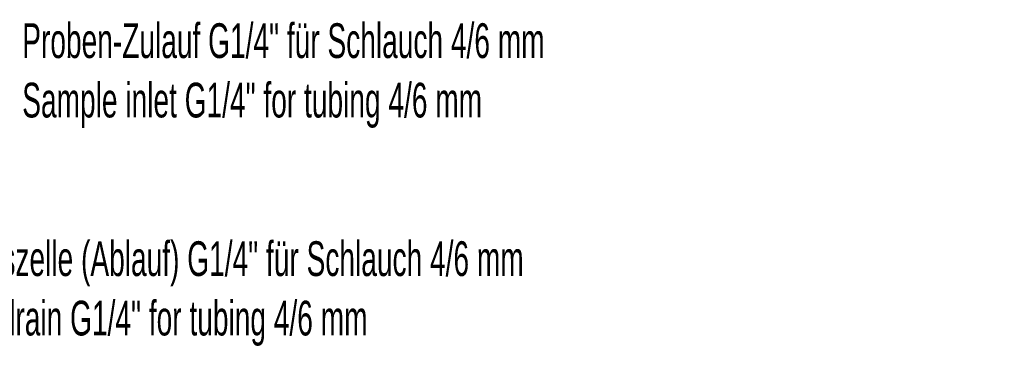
# Model space of a CAD drawing. Header units: millimetres. Extents: x 0 to 2100, y 0 to 1485.
# Tile 21 of 44: x 1251 to 1626, y 563 to 688. Entities that reach past the tile are written whole.
import ezdxf

# ---------------------------------------------------------------- set-up
doc = ezdxf.new("R2010")
doc.units = ezdxf.units.MM
doc.header["$LTSCALE"] = 5
doc.styles.add('SLDTEXTSTYLE0', font='TXT', dxfattribs={"width": 0.605})

# ---------------------------------------------------------------- blocks, each defined once
blk = doc.blocks.new('SW_NOTE_0')
at = {"color": 0, "linetype": 'Continuous', "lineweight": 0, "char_height": 13.2292, "attachment_point": 1, "style": 'SLDTEXTSTYLE0'}
for s, insert in [('Proben-Zulauf G1/4" für Schlauch 4/6 mm', (2.79, 3.91)), ('Sample inlet G1/4" for tubing 4/6 mm', (2.79, -18.73))]:
    blk.add_mtext(s, dxfattribs=dict(at, insert=insert))
blk = doc.blocks.new('SW_NOTE_0_2')
at = {"color": 0, "linetype": 'Continuous', "lineweight": 0, "char_height": 13.2292, "attachment_point": 1, "style": 'SLDTEXTSTYLE0'}
for s, insert in [('Durchflusszelle (Ablauf) G1/4" für Schlauch 4/6 mm', (2.62, 4.21)), ('Flow cell drain G1/4" for tubing 4/6 mm', (2.62, -18.43))]:
    blk.add_mtext(s, dxfattribs=dict(at, insert=insert))

msp = doc.modelspace()

# ---------------------------------------------------------------- block references
at = {"color": 7, "linetype": 'Continuous', "lineweight": 0}
for name, p in [('SW_NOTE_0', (1249.286, 682.221)), ('SW_NOTE_0_2', (1196.31, 598.888))]:
    msp.add_blockref(name, p, dxfattribs=at)

doc.saveas('drawing.dxf')
